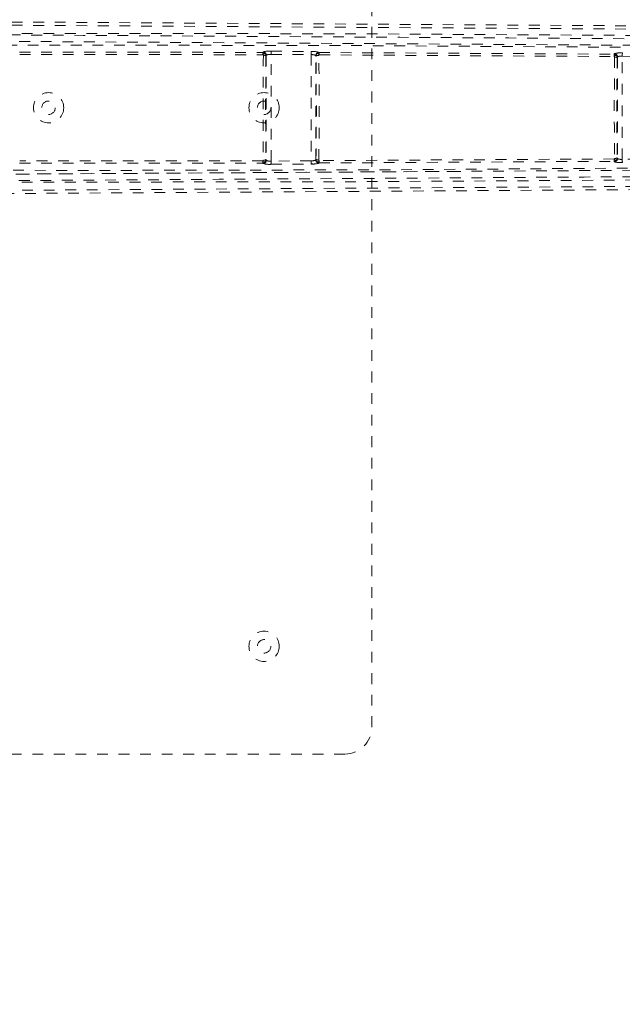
# Model space of a CAD drawing. Header units: inches. Extents: x 39.5 to 87, y 25 to 72.5.
# Tile 4 of 6: x 66 to 71.6, y 40.4 to 49.5. Entities that reach past the tile are written whole.
import ezdxf

# ---------------------------------------------------------------- set-up
doc = ezdxf.new("R2010")
doc.units = ezdxf.units.IN
doc.header["$MEASUREMENT"] = 0
doc.linetypes.add('SLD-Dashed', pattern=[0.075, 0.05, -0.025])
doc.linetypes.add('SLD-Solid', pattern=[0])

msp = doc.modelspace()

# ---------------------------------------------------------------- linework, layer by layer
at = {"color": 7, "linetype": 'SLD-Dashed', "lineweight": 0}
for p, q in [((69.2725, 54.4635), (69.2725, 42.9635)), ((66.004, 49.2294), (68.2606, 49.2276)), ((66.0047, 49.2078), (68.2616, 49.2059)), ((68.2606, 49.2276), (68.2625, 49.2315)), ((68.2901, 49.1937), (68.2901, 49.1939)), ((68.2904, 49.1978), (68.2923, 49.2017)), ((68.2923, 49.2017), (68.2923, 48.2254)), ((68.3372, 48.2185), (68.3372, 49.2086)), ((68.3372, 49.2086), (68.7079, 49.2059)), ((68.3374, 49.2384), (68.7081, 49.2357)), ((68.7079, 49.2059), (68.7079, 48.2212)), ((68.7528, 49.1979), (68.7535, 49.1964)), ((68.7528, 48.2292), (68.7528, 49.1979)), ((68.7539, 49.1921), (68.7539, 49.1919)), ((68.783, 49.2277), (68.7837, 49.2262)), ((68.7837, 49.2262), (71.5194, 49.2112)), ((68.7847, 49.2044), (71.521, 49.1891)), ((71.5194, 49.2112), (71.5218, 49.2158)), ((71.5489, 49.1814), (71.5513, 49.1859)), ((71.5513, 49.1859), (71.5513, 48.2411)), ((71.5962, 48.2352), (71.5962, 49.1919)), ((71.5962, 49.1919), (71.9488, 49.1868)), ((71.5486, 49.1774), (71.5486, 49.1776)), ((66.004, 48.1976), (68.2606, 48.1995)), ((68.2616, 48.2212), (66.0047, 48.2193)), ((68.2606, 48.1995), (68.2625, 48.1956)), ((68.2901, 48.2331), (68.2901, 48.2333)), ((68.2923, 48.2254), (68.2904, 48.2293)), ((68.7079, 48.2212), (68.3372, 48.2185)), ((68.3374, 48.1886), (68.7081, 48.1913)), ((68.7535, 48.2307), (68.7528, 48.2292)), ((68.7539, 48.2352), (68.7539, 48.2349)), ((68.783, 48.1994), (68.7837, 48.2009)), ((68.7837, 48.2009), (71.5194, 48.2159)), ((71.521, 48.238), (68.7847, 48.2227)), ((71.5194, 48.2159), (71.5218, 48.2113)), ((71.5486, 48.2495), (71.5486, 48.2497)), ((71.5513, 48.2411), (71.5489, 48.2457)), ((71.9488, 48.2403), (71.5962, 48.2352)), ((69.0225, 42.7135), (57.5225, 42.7135))]:
    msp.add_line(p, q, dxfattribs=at)
at = {"color": 7, "linetype": 'SLD-Dashed', "lineweight": 0, "flags": 128}
for points in [[(64.1304, 49.4906), (65.0658, 49.4849), (66.0378, 49.479), (67.0462, 49.4728), (67.815, 49.4681), (67.9171, 49.4674), (68.0196, 49.4668), (68.1225, 49.4662), (68.2257, 49.4655), (68.3292, 49.4649), (68.4535, 49.4641), (68.8203, 49.4618), (69.1554, 49.4597), (69.4587, 49.4579), (69.7303, 49.4562), (70.2379, 49.453), (70.6823, 49.4503), (71.3397, 49.4463), (71.9392, 49.4428), (72.4807, 49.4396), (73.0889, 49.4362), (73.7087, 49.4328), (74.9071, 49.4269), (76.1829, 49.4216), (77.4151, 49.4179), (78.6558, 49.4161), (79.906, 49.4166), (81.1274, 49.42)], [(64.1306, 49.5206), (68.3805, 49.4946), (72.6301, 49.4688), (76.8794, 49.4493), (80.5206, 49.4496)], [(64.2246, 49.4016), (66.6674, 49.4041), (69.1092, 49.4), (71.5495, 49.3861), (73.9876, 49.3602), (75.9013, 49.3327), (77.8127, 49.3027), (79.7212, 49.2774), (81.6262, 49.2674)], [(81.0124, 49.3237), (80.2544, 49.3223), (79.4602, 49.322), (78.6298, 49.3227), (77.7632, 49.3244), (76.9122, 49.327), (76.1947, 49.3298), (75.5095, 49.3328), (74.7737, 49.3364), (73.9876, 49.3405), (73.7463, 49.3419), (73.5006, 49.3433), (73.2506, 49.3447), (73.0326, 49.346), (72.856, 49.347), (72.6707, 49.3481), (72.4767, 49.3493), (72.274, 49.3505), (71.8649, 49.353), (71.4244, 49.3557), (70.9525, 49.3586), (70.86, 49.3592), (70.8366, 49.3593), (70.8197, 49.3594), (70.7966, 49.3596), (70.7674, 49.3597), (70.7319, 49.36), (70.6902, 49.3602), (70.5438, 49.3611), (70.3505, 49.3624), (70.1498, 49.3636), (69.9153, 49.3651), (69.6472, 49.3668), (69.5326, 49.3675), (69.4128, 49.3682), (69.2878, 49.369), (69.1576, 49.3698), (69.0748, 49.3704), (68.9948, 49.3709), (68.1601, 49.3761), (67.3555, 49.381), (66.5935, 49.3857), (65.8741, 49.3901), (65.1972, 49.3942)], [(64.2801, 49.2928), (66.7176, 49.2952), (69.154, 49.2905), (71.5888, 49.2752), (74.0214, 49.2473), (75.9307, 49.2177), (77.8378, 49.1859), (79.7423, 49.1597), (81.6435, 49.1505)], [(80.9007, 49.2641), (76.9754, 49.2669), (73.0496, 49.2859), (69.1234, 49.31), (65.197, 49.3342)], [(68.2904, 49.1978), (68.2896, 49.2042), (68.2872, 49.2099), (68.2836, 49.2141), (68.2791, 49.2165), (68.2742, 49.2167), (68.2693, 49.215), (68.265, 49.2113), (68.2616, 49.2059)], [(68.2661, 49.2004), (68.266, 49.2014), (68.2657, 49.2022), (68.2647, 49.2037), (68.2616, 49.2059)], [(68.3374, 49.2384), (68.3374, 49.2374), (68.3374, 49.2354), (68.3374, 49.2324), (68.3374, 49.2287), (68.3373, 49.2243), (68.3373, 49.2194), (68.3373, 49.2141), (68.3372, 49.2086)], [(68.7081, 49.2357), (68.7081, 49.2328), (68.708, 49.226), (68.7079, 49.2163), (68.7079, 49.2059)], [(68.7238, 49.2352), (68.7197, 49.2351), (68.7081, 49.2334)], [(68.7848, 49.2045), (68.7813, 49.2104), (68.7767, 49.2143), (68.7713, 49.2162), (68.7659, 49.216), (68.761, 49.2136), (68.757, 49.2091), (68.7545, 49.2032), (68.7535, 49.1964)], [(68.7848, 49.2045), (68.7814, 49.2021), (68.7803, 49.2005), (68.78, 49.1996), (68.7799, 49.1986)], [(71.5489, 49.1814), (71.5481, 49.1878), (71.5458, 49.1934), (71.5423, 49.1976), (71.5378, 49.2), (71.533, 49.2002), (71.5282, 49.1984), (71.524, 49.1947), (71.5208, 49.1892)], [(71.5252, 49.1839), (71.5251, 49.1848), (71.5248, 49.1857), (71.5238, 49.1871), (71.5208, 49.1892)], [(71.5967, 49.2218), (71.5966, 49.2207), (71.5966, 49.2187), (71.5966, 49.2158), (71.5965, 49.2121), (71.5965, 49.2077), (71.5964, 49.2027), (71.5963, 49.1974), (71.5962, 49.1919)], [(81.6435, 48.2765), (79.7077, 48.267), (77.7685, 48.24), (75.8266, 48.2076), (73.8825, 48.1779), (71.9365, 48.1551), (69.386, 48.1375), (66.8337, 48.1319), (64.2801, 48.1342)], [(68.2616, 48.2212), (68.265, 48.2158), (68.2693, 48.2121), (68.2742, 48.2104), (68.2791, 48.2106), (68.2836, 48.2129), (68.2872, 48.2172), (68.2896, 48.2229), (68.2904, 48.2293)], [(68.2616, 48.2212), (68.2647, 48.2234), (68.2657, 48.2249), (68.266, 48.2257), (68.2661, 48.2267)], [(68.3372, 48.2185), (68.3373, 48.213), (68.3373, 48.2077), (68.3373, 48.2028), (68.3374, 48.1984), (68.3374, 48.1947), (68.3374, 48.1917), (68.3374, 48.1897), (68.3374, 48.1886)], [(68.7079, 48.2212), (68.7079, 48.2108), (68.708, 48.2011), (68.7081, 48.1943), (68.7081, 48.1913)], [(68.7081, 48.1936), (68.7197, 48.192), (68.7238, 48.1919)], [(68.7535, 48.2307), (68.7545, 48.2239), (68.757, 48.2179), (68.761, 48.2135), (68.7659, 48.2111), (68.7713, 48.2109), (68.7767, 48.2128), (68.7813, 48.2167), (68.7848, 48.2226)], [(68.7799, 48.2285), (68.78, 48.2275), (68.7803, 48.2265), (68.7814, 48.2249), (68.7848, 48.2226)], [(71.5208, 48.2379), (71.524, 48.2324), (71.5282, 48.2287), (71.533, 48.2269), (71.5378, 48.2271), (71.5423, 48.2294), (71.5458, 48.2336), (71.5481, 48.2393), (71.5489, 48.2457)], [(71.5208, 48.2379), (71.5238, 48.24), (71.5248, 48.2414), (71.5251, 48.2423), (71.5252, 48.2432)], [(71.5962, 48.2352), (71.5963, 48.2297), (71.5964, 48.2244), (71.5965, 48.2194), (71.5965, 48.215), (71.5966, 48.2113), (71.5966, 48.2084), (71.5966, 48.2064), (71.5967, 48.2053)], [(64.2246, 48.0255), (66.6674, 48.023), (69.1092, 48.027), (71.5495, 48.041), (73.9877, 48.0668), (75.9014, 48.0944), (77.8128, 48.1244), (79.7213, 48.1496), (81.6263, 48.1597)], [(65.197, 48.0929), (69.1234, 48.117), (73.0496, 48.1412), (76.9754, 48.1602), (80.9007, 48.163)], [(65.1972, 48.0329), (65.8086, 48.0366), (66.4553, 48.0405), (67.1375, 48.0447), (67.855, 48.0491), (68.5968, 48.0537), (68.6965, 48.0544), (68.7968, 48.055), (68.8977, 48.0556), (68.9991, 48.0563), (69.1012, 48.0569), (69.2295, 48.0577), (69.6147, 48.0601), (69.9575, 48.0623), (70.258, 48.0641), (70.5162, 48.0658), (70.6584, 48.0667), (70.7835, 48.0674), (70.8915, 48.0681), (70.9823, 48.0687), (71.056, 48.0691), (71.1125, 48.0695), (71.243, 48.0703), (71.4177, 48.0714), (71.9399, 48.0746), (72.4215, 48.0775), (72.6515, 48.0789), (72.871, 48.0802), (73.0799, 48.0814), (73.3399, 48.0829), (73.602, 48.0844), (73.8577, 48.0858), (74.107, 48.0872), (75.2257, 48.093), (76.4161, 48.0982), (77.556, 48.1021), (78.7108, 48.1046), (79.8744, 48.1051), (81.0124, 48.1034)], [(65.7674, 48.0963), (66.2105, 48.099), (66.781, 48.1025), (67.3126, 48.1057), (67.8051, 48.1087), (68.2508, 48.1115), (68.6587, 48.1141), (69.0288, 48.1164), (69.3612, 48.1185), (69.8162, 48.1214), (70.1128, 48.1232)], [(81.1274, 48.0071), (79.7916, 48.0106), (78.4378, 48.0108), (77.0595, 48.0083), (75.7337, 48.0038), (74.3675, 47.9976), (73.0016, 47.9904), (71.7012, 47.9829), (70.5475, 47.9759), (69.7418, 47.971), (68.4165, 47.9628), (67.2743, 47.9557), (66.1844, 47.949), (65.1364, 47.9426), (64.1303, 47.9365)], [(80.5541, 47.9775), (76.8794, 47.9778), (72.6301, 47.9583), (68.3805, 47.9325), (64.1306, 47.9065)]]:
    msp.add_lwpolyline(points, dxfattribs=at)
at = {"color": 7, "linetype": 'SLD-Solid', "lineweight": 15}
for radius in [23.75, 23.6319, 23.6319]:
    msp.add_circle((63.2725, 48.7135), radius, dxfattribs=at)
at = {"color": 7, "linetype": 'SLD-Dashed', "lineweight": 0}
for centre, radius in [((66.2725, 48.7135), 0.1405), ((68.2725, 48.7135), 0.1405), ((66.2725, 48.7135), 0.0625), ((68.2725, 48.7135), 0.0625), ((68.2725, 43.7135), 0.1405), ((68.2725, 43.7135), 0.0625)]:
    msp.add_circle(centre, radius, dxfattribs=at)
for centre, radius, start, end in [((68.2603, 49.1975), 0.0301, 0.51153, 89.36999), ((68.0981, 49.2093), 0.1635, 358.79232, 6.41073), ((68.3185, 49.0352), 0.2041, 84.68997, 105.92456), ((68.2622, 49.2014), 0.0301, 0.4971, 89.36793), ((103.0437, 48.7135), 34.781, 179.19793, 180.80207), ((68.2708, 49.1702), 0.0306, 50.94735, 98.79981), ((101.7078, 48.7135), 33.4212, 179.17676, 180.82324), ((68.3113, 49.1942), 0.0213, 170.2877, 180.6396), ((68.3261, 49.1319), 0.0775, 81.72529, 115.83938), ((68.7171, 49.1278), 0.0787, 63.0035, 96.73312), ((68.724, 49.0312), 0.2052, 73.2923, 94.44582), ((68.7829, 49.1976), 0.0301, 89.80789, 179.49809), ((68.7836, 49.1961), 0.0301, 89.80844, 179.49162), ((68.7302, 49.1924), 0.0237, 359.34258, 9.58939), ((68.7743, 49.1656), 0.0335, 80.29215, 127.55758), ((35.1874, 48.7135), 33.5699, 359.1835, 0.8165), ((34.6737, 48.7135), 34.1097, 359.1852, 0.8148), ((68.6377, 49.2082), 0.1471, 358.52329, 7.00325), ((71.5189, 49.1811), 0.0301, 0.46944, 88.94474), ((71.41, 49.1934), 0.1109, 357.84694, 9.25583), ((71.5761, 49.0063), 0.2165, 84.55827, 104.54754), ((71.5212, 49.1857), 0.0301, 0.45206, 88.95518), ((106.4982, 48.7138), 34.9762, 179.22989, 180.77089), ((71.5297, 49.1536), 0.0306, 51.6627, 98.42312), ((71.5696, 49.1779), 0.021, 170.35258, 180.68864), ((71.584, 49.1114), 0.0814, 81.37916, 113.70894), ((104.9418, 48.7136), 33.3964, 179.20413, 180.79587), ((68.2603, 48.2296), 0.0301, 270.62993, 359.48852), ((68.0977, 48.2178), 0.164, 353.60422, 1.20095), ((68.2622, 48.2257), 0.0301, 270.63063, 359.50436), ((68.3185, 48.3919), 0.2041, 254.07569, 275.30984), ((68.2708, 48.2569), 0.0306, 261.20043, 309.05209), ((68.3113, 48.2329), 0.0212, 179.33977, 189.7341), ((68.3261, 48.2952), 0.0775, 244.16186, 278.27338), ((68.7171, 48.2994), 0.0788, 263.28974, 296.97357), ((68.724, 48.3959), 0.2052, 265.55362, 286.70833), ((68.7829, 48.2295), 0.0301, 180.502, 270.192), ((68.7301, 48.2347), 0.0238, 350.41723, 0.63355), ((68.7836, 48.231), 0.0301, 180.50829, 270.19162), ((68.7743, 48.2615), 0.0335, 232.44367, 279.71001), ((68.6377, 48.2188), 0.1471, 352.99673, 1.47671), ((71.5189, 48.246), 0.0301, 271.05515, 359.5306), ((71.41, 48.2337), 0.1109, 350.74411, 2.1531), ((71.5212, 48.2414), 0.0301, 271.04416, 359.54853), ((71.5761, 48.4208), 0.2165, 255.45272, 275.4414), ((71.5297, 48.2735), 0.0306, 261.57417, 308.34256), ((71.5695, 48.2492), 0.0209, 179.29093, 189.66903), ((71.584, 48.3157), 0.0814, 246.29225, 278.6197), ((69.0225, 42.9635), 0.25, 270, 0)]:
    msp.add_arc(centre, radius, start, end, dxfattribs=at)

doc.saveas('drawing.dxf')
